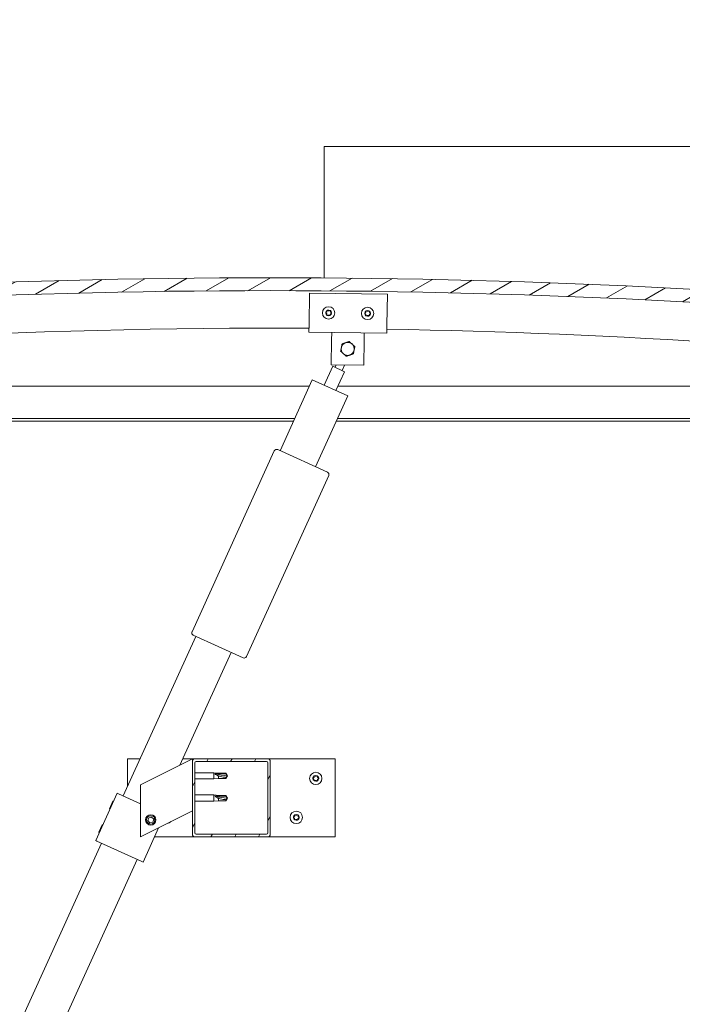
# Model space of a CAD drawing. Header units: millimetres. Extents: x -1893473 to 942156, y -568027 to 942944.
# Tile 67 of 256: x -6237 to -5727, y -293850 to -293092. Entities that reach past the tile are written whole.
import ezdxf

# ---------------------------------------------------------------- set-up
doc = ezdxf.new("R2010")
doc.units = ezdxf.units.MM
doc.header["$LTSCALE"] = 0.2
doc.layers.get('0').update_dxf_attribs({"lineweight": 0})
for name, color, linetype, lineweight in [('DO KONSTRUKCJI', 222, 'Continuous', 35), ('Hatch (ISO)', 7, 'Continuous', 18), ('P-Ściana żelbetowa', 50, 'Continuous', 30), ('Visible (ISO)', 7, 'Continuous', 50)]:
    doc.layers.add(name, color=color, linetype=linetype, lineweight=lineweight)
pattern_1 = [(60, (-10843.571, -2108.028), (-13.748153, 7.9375), [])]

# ---------------------------------------------------------------- blocks, each defined once
blk = doc.blocks.new('A$C3bf03bbc')
at = {"layer": 'Hatch (ISO)', "lineweight": 9}
h = blk.add_hatch(dxfattribs=at)
h.set_pattern_fill('ANSI31', color=256, scale=127, angle=-15, style=0)
h.set_pattern_definition([(30, (-10843.571, -2108.028), (-7.9375, 13.748153), [])])
edge = h.paths.add_edge_path()
edge.add_line((21.5, 567.5), (51.5, 567.5))
edge.add_line((51.5, 567.5), (51.5, 577.5))
edge.add_line((51.5, 577.5), (21.5, 577.5))
edge.add_ellipse((-603.5, -5324.56), major_axis=(625, 5902.06), ratio=1, start_angle=0, end_angle=12.089642)
edge.add_line((-1228.5, 577.5), (-1258.5, 577.5))
edge.add_line((-1258.5, 577.5), (-1258.5, 567.5))
edge.add_line((-1258.5, 567.5), (-1228.5, 567.5))
edge.add_ellipse((-603.5, -5334.56), major_axis=(-625, 5902.06), ratio=1, start_angle=347.910358, end_angle=360, ccw=False)
h = blk.add_hatch(dxfattribs=at)
h.set_pattern_fill('ANSI31', color=256, scale=127, angle=15, style=0)
h.set_pattern_definition(pattern_1)
edge = h.paths.add_edge_path()
edge.add_line((16.6, 565.5), (17.5, 565.5))
edge.add_line((17.5, 565.5), (31.4, 565.5))
edge.add_ellipse((31.4, 565.6), major_axis=(0, -0.1), ratio=1, start_angle=0, end_angle=90)
edge.add_line((31.5, 565.6), (31.5, 567.21))
edge.add_ellipse((31.4, 567.21), major_axis=(0.1, 0), ratio=1, start_angle=0, end_angle=86.98358)
edge.add_ellipse((24, 426.78), major_axis=(7.41, 140.53), ratio=1, start_angle=0, end_angle=6.03285)
edge.add_ellipse((16.6, 567.21), major_axis=(-0.0053, 0.0999), ratio=1, start_angle=0, end_angle=86.98358)
edge.add_line((16.5, 567.21), (16.5, 565.6))
edge.add_ellipse((16.6, 565.6), major_axis=(-0.1, 0), ratio=1, start_angle=0, end_angle=90)
edge = h.paths.add_edge_path(flags=0)
edge.add_line((17.5, 566.19), (17.5, 566.29))
edge.add_ellipse((24, 355.09), major_axis=(-6.5, 211.2), ratio=1, start_angle=356.47438, end_angle=360, ccw=False)
edge.add_line((30.5, 566.29), (30.5, 566.19))
edge.add_line((30.5, 566.19), (17.5, 566.19))
edge = h.paths.add_edge_path()
edge.add_ellipse((-1231, 426.77), major_axis=(7.41, 140.53), ratio=1, start_angle=0, end_angle=6.03285)
edge.add_ellipse((-1238.4, 567.21), major_axis=(-0.0053, 0.0999), ratio=1, start_angle=0, end_angle=86.98358)
edge.add_line((-1238.5, 567.21), (-1238.5, 565.6))
edge.add_ellipse((-1238.4, 565.6), major_axis=(-0.1, 0), ratio=1, start_angle=0, end_angle=90)
edge.add_line((-1238.4, 565.5), (-1224.5, 565.5))
edge.add_line((-1224.5, 565.5), (-1223.6, 565.5))
edge.add_ellipse((-1223.6, 565.6), major_axis=(0, -0.1), ratio=1, start_angle=0, end_angle=90)
edge.add_line((-1223.5, 565.6), (-1223.5, 567.21))
edge.add_ellipse((-1223.6, 567.21), major_axis=(0.1, 0), ratio=1, start_angle=0, end_angle=86.98358)
edge = h.paths.add_edge_path(flags=0)
edge.add_ellipse((-1231, 355.09), major_axis=(-6.5, 211.2), ratio=1, start_angle=356.47438, end_angle=360)
edge.add_line((-1237.5, 566.29), (-1237.5, 566.19))
edge.add_line((-1237.5, 566.19), (-1224.5, 566.19))
edge.add_line((-1224.5, 566.19), (-1224.5, 566.29))
h = blk.add_hatch(dxfattribs=at)
h.set_pattern_fill('ANSI31', color=256, scale=127, angle=15, style=0)
h.set_pattern_definition(pattern_1)
edge = h.paths.add_edge_path()
edge.add_ellipse((-661.5, 182), major_axis=(-2, 0), ratio=1, start_angle=0, end_angle=90)
edge.add_line((-661.5, 180), (-605.5, 180))
edge.add_ellipse((-605.5, 182), major_axis=(0, -2), ratio=1, start_angle=0, end_angle=90)
edge.add_line((-603.5, 182), (-603.5, 238))
edge.add_ellipse((-605.5, 238), major_axis=(2, 0), ratio=1, start_angle=0, end_angle=90)
edge.add_line((-605.5, 240), (-661.5, 240))
edge.add_ellipse((-661.5, 238), major_axis=(0, 2), ratio=1, start_angle=0, end_angle=90)
edge.add_line((-663.5, 238), (-663.5, 182))
edge = h.paths.add_edge_path(flags=0)
edge.add_ellipse((-606.5, 183), major_axis=(1, 0), ratio=1, start_angle=270, end_angle=360)
edge.add_line((-605.5, 183), (-605.5, 237))
edge.add_ellipse((-606.5, 237), major_axis=(0, 1), ratio=1, start_angle=270, end_angle=360)
edge.add_line((-606.5, 238), (-660.5, 238))
edge.add_ellipse((-660.5, 237), major_axis=(-1, 0), ratio=1, start_angle=270, end_angle=360)
edge.add_line((-661.5, 237), (-661.5, 183))
edge.add_ellipse((-660.5, 183), major_axis=(0, -1), ratio=1, start_angle=270, end_angle=360)
edge.add_line((-660.5, 182), (-606.5, 182))
at = {"layer": 'Visible (ISO)', "lineweight": 9}
for p, q in [((-562, 708.5), (-562, 711.5)), ((135, 711.5), (-562, 711.5)), ((-562, 610.35), (-562, 708.5)), ((-573.72, 574.52), (-573.45, 598.52)), ((-573.45, 598.52), (-513.45, 597.84)), ((-513.45, 597.84), (-513.72, 573.84)), ((-573.72, 574.52), (-573.79, 568.52)), ((-513.72, 573.84), (-513.79, 567.84)), ((-513.79, 567.84), (-573.79, 568.52)), ((-556.57, 543.32), (-556.35, 562.32)), ((-556.35, 562.32), (-556.29, 568.32)), ((-531.36, 562.04), (-531.57, 543.04)), ((-531.36, 562.04), (-531.29, 568.04)), ((-562.09, 527.8), (-555.51, 542.27)), ((-531.57, 543.04), (-556.57, 543.32)), ((-546.41, 538.13), (-555.51, 542.27)), ((-553.69, 541.44), (-552.86, 543.28)), ((-548.23, 538.96), (-546.3, 543.21)), ((-596.01, 477.31), (-571.19, 531.93)), ((-571.19, 531.93), (-543.88, 519.53)), ((-546.41, 538.13), (-552.98, 523.66)), ((-1203.5, 527), (-573.43, 527)), ((-551.46, 527), (-3.5, 527)), ((-543.88, 519.53), (-568.69, 464.9)), ((-584.79, 502), (-1205.1, 502)), ((-1.9, 502), (-551.84, 502)), ((-585.7, 500), (-1200, 500)), ((-7, 500), (-552.75, 500)), ((-597.83, 478.13), (-559.59, 460.76)), ((-663.75, 337.84), (-600.47, 477.14)), ((-558.59, 458.11), (-621.87, 318.81)), ((-716.77, 211.45), (-660.94, 334.36)), ((-624.52, 317.82), (-662.76, 335.19)), ((-633.63, 321.96), (-673.02, 235.24)), ((-713.5, 218.66), (-713.5, 240)), ((-713.5, 240), (-703.8, 240)), ((-668.51, 237.5), (-703.5, 220)), ((-670.85, 240), (-661.5, 240)), ((-668.51, 237.5), (-663.5, 240)), ((-663.5, 240), (-663.5, 238)), ((-663.5, 238), (-663.5, 182)), ((-605.5, 240), (-661.5, 240)), ((-661.5, 183), (-661.5, 237)), ((-660.5, 238), (-606.5, 238)), ((-605.5, 240), (-553.5, 240)), ((-605.5, 237), (-605.5, 183)), ((-603.5, 182), (-603.5, 238)), ((-553.5, 240), (-553.5, 180)), ((-661.5, 229.4), (-647, 229.4)), ((-647, 224.6), (-647, 229.4)), ((-643.43, 229.05), (-647, 229.4)), ((-646.07, 228.78), (-643.43, 228.58)), ((-643.43, 228.58), (-643.43, 229.05)), ((-643.43, 229.05), (-637.68, 229.05)), ((-643.43, 228.58), (-637.68, 228.58)), ((-637.68, 228.58), (-637.68, 229.05)), ((-636.5, 227), (-637.68, 229.05)), ((-637.68, 228.58), (-636.5, 227)), ((-703.5, 220), (-703.5, 180)), ((-661.5, 224.6), (-647, 224.6)), ((-643.43, 224.95), (-647, 224.6)), ((-643.43, 224.95), (-643.43, 226.92)), ((-643.43, 224.95), (-637.68, 224.95)), ((-636.5, 227), (-637.68, 224.95)), ((-637.68, 224.95), (-637.68, 225.8)), ((-737.87, 177.1), (-721.33, 213.52)), ((-721.33, 213.52), (-720.42, 213.1)), ((-703.5, 205.42), (-720.42, 213.1)), ((-727.25, 201.68), (-724.58, 207.56)), ((-724.58, 207.56), (-723.92, 207.81)), ((-661.5, 212.21), (-647, 212.21)), ((-661.5, 207.41), (-647, 207.41)), ((-647, 207.41), (-647, 212.21)), ((-643.43, 211.86), (-647, 212.21)), ((-643.43, 207.76), (-647, 207.41)), ((-646.07, 211.59), (-643.43, 211.39)), ((-643.43, 211.39), (-643.43, 211.86)), ((-643.43, 211.86), (-637.68, 211.86)), ((-643.43, 211.39), (-637.68, 211.39)), ((-643.43, 207.76), (-643.43, 209.73)), ((-643.43, 207.76), (-637.68, 207.76)), ((-637.68, 211.39), (-637.68, 211.86)), ((-636.5, 209.81), (-637.68, 211.86)), ((-637.68, 211.39), (-636.5, 209.81)), ((-636.5, 209.81), (-637.68, 207.76)), ((-637.68, 207.76), (-637.68, 208.61)), ((-727.25, 201.68), (-727.01, 201.01)), ((-703.5, 180), (-668.51, 197.5)), ((-663.5, 200), (-668.51, 197.5)), ((-732.85, 189.36), (-732.19, 189.6)), ((-697.75, 192.47), (-697.08, 194.68)), ((-696.16, 190.79), (-697.75, 192.47)), ((-697.08, 194.68), (-694.84, 195.21)), ((-693.92, 191.32), (-696.16, 190.79)), ((-694.84, 195.21), (-693.25, 193.53)), ((-693.25, 193.53), (-693.92, 191.32)), ((-735.53, 183.47), (-732.85, 189.36)), ((-735.53, 183.47), (-735.28, 182.81)), ((-701.45, 160.56), (-689.42, 187.04)), ((-606.5, 182), (-660.5, 182)), ((-969.06, -343.93), (-733.32, 175.03)), ((-737.87, 177.1), (-736.96, 176.69)), ((-702.36, 160.97), (-736.96, 176.69)), ((-661.5, 180), (-692.62, 180)), ((-661.5, 180), (-605.5, 180)), ((-553.5, 180), (-605.5, 180)), ((-706, 162.62), (-941.75, -356.34)), ((-702.36, 160.97), (-701.45, 160.56))]:
    blk.add_line(p, q, dxfattribs=at)
for centre, radius in [((-558.62, 583.35), 4.75), ((-528.62, 583.01), 4.75), ((-568.5, 225), 4.75), ((-583.5, 195), 4.75), ((-695.5, 193), 4), ((-695.5, 193), 3.23)]:
    blk.add_circle(centre, radius, dxfattribs=at)
for centre, radius, start, end in [((-603.5, -5324.56), 5935.06, 83.955179, 96.044821), ((-603.5, -5334.56), 5935.06, 83.955179, 96.044821), ((-558.62, 583.35), 2.21, 124.50137, 173.35265), ((-560.42, 583.38), 0.45, 102.26877, 150.48833), ((-560.68, 584.59), 0.787, 282.26877, 15.58525), ((-559.49, 584.92), 0.45, 147.36568, 195.58525), ((-558.62, 583.35), 2.21, 64.50137, 113.35265), ((-559.49, 584.92), 0.45, 42.26877, 90.48833), ((-558.57, 585.75), 0.787, 222.26877, 315.58525), ((-557.69, 584.89), 0.45, 87.36568, 135.58525), ((-558.62, 583.35), 2.21, 4.50137, 53.35265), ((-557.69, 584.89), 0.45, 342.26877, 30.48833), ((-556.51, 584.51), 0.787, 162.26877, 255.58525), ((-556.82, 583.31), 0.45, 27.36568, 75.58525), ((-528.62, 583.01), 2.21, 124.88249, 173.73377), ((-530.69, 584.24), 0.787, 282.64989, 15.96637), ((-529.5, 584.58), 0.45, 147.7468, 195.96637), ((-528.62, 583.01), 2.21, 64.88249, 113.73377), ((-529.5, 584.58), 0.45, 42.64989, 90.86945), ((-528.59, 585.42), 0.787, 222.64989, 315.96637), ((-527.7, 584.56), 0.45, 87.7468, 135.96637), ((-528.62, 583.01), 2.21, 4.88249, 53.73377), ((-527.7, 584.56), 0.45, 342.64989, 30.86945), ((-526.52, 584.19), 0.787, 162.64989, 255.96637), ((-560.42, 583.38), 0.45, 207.36568, 255.58525), ((-558.62, 583.35), 2.21, 184.50137, 233.35265), ((-560.73, 582.18), 0.787, 342.26877, 75.58525), ((-559.55, 581.81), 0.45, 162.26877, 210.48833), ((-559.55, 581.81), 0.45, 267.36568, 315.58525), ((-558.62, 583.35), 2.21, 244.50137, 293.35265), ((-558.66, 580.94), 0.787, 42.26877, 135.58525), ((-557.75, 581.77), 0.45, 222.26877, 270.48833), ((-558.62, 583.35), 2.21, 304.50137, 353.35265), ((-557.75, 581.77), 0.45, 327.36568, 15.58525), ((-556.55, 582.1), 0.787, 102.26877, 195.58525), ((-556.82, 583.31), 0.45, 282.26877, 330.48833), ((-530.42, 583.03), 0.45, 207.7468, 255.96637), ((-528.62, 583.01), 2.21, 184.88249, 233.73377), ((-530.42, 583.03), 0.45, 102.64989, 150.86945), ((-530.72, 581.83), 0.787, 342.64989, 75.96637), ((-529.54, 581.46), 0.45, 162.64989, 210.86945), ((-529.54, 581.46), 0.45, 267.7468, 315.96637), ((-528.62, 583.01), 2.21, 244.88249, 293.73377), ((-528.65, 580.6), 0.787, 42.64989, 135.96637), ((-527.74, 581.44), 0.45, 222.64989, 270.86945), ((-528.62, 583.01), 2.21, 304.88249, 353.73377), ((-527.74, 581.44), 0.45, 327.7468, 15.96637), ((-526.55, 581.78), 0.787, 102.64989, 195.96637), ((-526.82, 582.99), 0.45, 282.64989, 330.86945), ((-526.82, 582.99), 0.45, 27.7468, 75.96637), ((-603.68, -4743.45), 5315.06, 89.67737, 96.69683), ((-603.68, -4743.45), 5315.06, 83.29925, 89.03057), ((-543.93, 555.68), 5, 168.65928, 228.66073), ((-543.93, 555.68), 5, 108.66219, 168.65928), ((-543.93, 555.68), 5, 48.66073, 108.66219), ((-543.93, 555.68), 5, 288.66219, 348.65928), ((-543.93, 555.68), 5, 348.65928, 48.66073), ((-543.93, 555.68), 5, 228.66073, 288.66219), ((-598.65, 476.31), 2, 68.14831, 152.99068), ((-598.65, 476.31), 2, 65.56949, 68.14831), ((-598.65, 476.31), 2, 152.99068, 155.56949), ((-560.41, 458.94), 2, 62.99068, 65.56949), ((-560.41, 458.94), 2, 338.14831, 62.99068), ((-560.41, 458.94), 2, 335.56949, 338.14831), ((-661.93, 337.01), 2, 158.14831, 242.99068), ((-661.93, 337.01), 2, 155.56949, 158.14831), ((-661.93, 337.01), 2, 242.99068, 245.56949), ((-623.69, 319.64), 2, 248.14831, 332.99068), ((-623.69, 319.64), 2, 332.99068, 335.56949), ((-623.69, 319.64), 2, 245.56949, 248.14831), ((-661.5, 238), 2, 90, 180), ((-660.5, 237), 1, 90, 180), ((-606.5, 237), 1, 0, 90), ((-605.5, 238), 2, 0, 90), ((-570.3, 225.08), 0.45, 205.96183, 254.1814), ((-568.5, 225), 2.21, 183.09752, 231.9488), ((-568.5, 225), 2.21, 123.09752, 171.9488), ((-570.3, 225.08), 0.45, 100.86492, 149.08448), ((-570.64, 223.89), 0.787, 340.86492, 74.1814), ((-570.53, 226.29), 0.787, 280.86492, 14.1814), ((-569.47, 223.48), 0.45, 160.86492, 209.08448), ((-569.33, 226.6), 0.45, 145.96183, 194.1814), ((-569.47, 223.48), 0.45, 265.96183, 314.1814), ((-568.5, 225), 2.21, 243.09752, 291.9488), ((-568.5, 225), 2.21, 63.09752, 111.9488), ((-569.33, 226.6), 0.45, 40.86492, 89.08448), ((-568.6, 222.59), 0.787, 40.86492, 134.1814), ((-568.4, 227.41), 0.787, 220.86492, 314.1814), ((-567.67, 223.4), 0.45, 220.86492, 269.08448), ((-567.53, 226.52), 0.45, 85.96183, 134.1814), ((-568.5, 225), 2.21, 303.09752, 351.9488), ((-567.67, 223.4), 0.45, 325.96183, 14.1814), ((-566.47, 223.71), 0.787, 100.86492, 194.1814), ((-566.36, 226.11), 0.787, 160.86492, 254.1814), ((-567.53, 226.52), 0.45, 340.86492, 29.08448), ((-568.5, 225), 2.21, 3.09752, 51.9488), ((-566.7, 224.92), 0.45, 280.86492, 329.08448), ((-566.7, 224.92), 0.45, 25.96183, 74.1814), ((-583.5, 195), 2.21, 63.09752, 111.9488), ((-683.5, 195), 4.75, 276.87045, 316.25965), ((-585.3, 195.08), 0.45, 205.96183, 254.1814), ((-583.5, 195), 2.21, 183.09752, 231.9488), ((-583.5, 195), 2.21, 123.09752, 171.9488), ((-585.3, 195.08), 0.45, 100.86492, 149.08448), ((-585.64, 193.89), 0.787, 340.86492, 74.1814), ((-585.53, 196.29), 0.787, 280.86492, 14.1814), ((-584.47, 193.48), 0.45, 160.86492, 209.08448), ((-584.33, 196.6), 0.45, 145.96183, 194.1814), ((-584.47, 193.48), 0.45, 265.96183, 314.1814), ((-583.5, 195), 2.21, 243.09752, 291.9488), ((-584.33, 196.6), 0.45, 40.86492, 89.08448), ((-583.6, 192.59), 0.787, 40.86492, 134.1814), ((-583.4, 197.41), 0.787, 220.86492, 314.1814), ((-582.67, 193.4), 0.45, 220.86492, 269.08448), ((-582.53, 196.52), 0.45, 85.96183, 134.1814), ((-583.5, 195), 2.21, 303.09752, 351.9488), ((-582.67, 193.4), 0.45, 325.96183, 14.1814), ((-581.47, 193.71), 0.787, 100.86492, 194.1814), ((-581.36, 196.11), 0.787, 160.86492, 254.1814), ((-582.53, 196.52), 0.45, 340.86492, 29.08448), ((-583.5, 195), 2.21, 3.09752, 51.9488), ((-581.7, 194.92), 0.45, 280.86492, 329.08448), ((-581.7, 194.92), 0.45, 25.96183, 74.1814), ((-661.5, 182), 2, 180, 270), ((-660.5, 183), 1, 180, 270), ((-606.5, 183), 1, 270, 0), ((-605.5, 182), 2, 270, 0)]:
    blk.add_arc(centre, radius, start, end, dxfattribs=at)
for centre in [(-636.5, 243.18), (-636.5, 225.99)]:
    blk.add_ellipse(centre, major_axis=(-21, 0), ratio=0.770487, start_param=1.097432, end_param=1.570796, dxfattribs=at)
for points, knots in [([(-559.87, 585.17), (-559.84, 585.21), (-559.81, 585.25), (-559.72, 585.31), (-559.66, 585.34), (-559.57, 585.37), (-559.53, 585.37), (-559.49, 585.37)], [0.17438702, 0.17438702, 0.17438702, 0.17438702, 0.18896797, 0.18896797, 0.20586323, 0.20586323, 0.21737851, 0.21737851, 0.21737851, 0.21737851]), ([(-557.67, 585.34), (-557.62, 585.34), (-557.57, 585.33), (-557.46, 585.28), (-557.41, 585.25), (-557.35, 585.18), (-557.32, 585.15), (-557.3, 585.12)], [0.17438702, 0.17438702, 0.17438702, 0.17438702, 0.18896797, 0.18896797, 0.20586323, 0.20586323, 0.21737852, 0.21737852, 0.21737852, 0.21737852]), ([(-529.88, 584.82), (-529.85, 584.86), (-529.82, 584.9), (-529.73, 584.97), (-529.68, 585), (-529.59, 585.02), (-529.55, 585.03), (-529.51, 585.03)], [0.17438702, 0.17438702, 0.17438702, 0.17438702, 0.18896797, 0.18896797, 0.20586323, 0.20586323, 0.21737851, 0.21737851, 0.21737851, 0.21737851]), ([(-527.68, 585.01), (-527.63, 585), (-527.58, 584.99), (-527.48, 584.95), (-527.43, 584.92), (-527.36, 584.85), (-527.33, 584.82), (-527.31, 584.79)], [0.17438702, 0.17438702, 0.17438702, 0.17438702, 0.18896797, 0.18896797, 0.20586323, 0.20586323, 0.21737852, 0.21737852, 0.21737852, 0.21737852]), ([(-560.82, 583.17), (-560.84, 583.22), (-560.86, 583.27), (-560.87, 583.38), (-560.87, 583.44), (-560.84, 583.53), (-560.83, 583.57), (-560.81, 583.6)], [0.17438702, 0.17438702, 0.17438702, 0.17438702, 0.18896797, 0.18896797, 0.20586323, 0.20586323, 0.21737851, 0.21737851, 0.21737851, 0.21737851]), ([(-559.57, 581.36), (-559.62, 581.36), (-559.67, 581.37), (-559.77, 581.41), (-559.82, 581.44), (-559.89, 581.51), (-559.91, 581.54), (-559.93, 581.58)], [0.17438702, 0.17438702, 0.17438702, 0.17438702, 0.18896797, 0.18896797, 0.20586323, 0.20586323, 0.21737852, 0.21737852, 0.21737852, 0.21737852]), ([(-557.37, 581.53), (-557.39, 581.49), (-557.43, 581.45), (-557.52, 581.38), (-557.57, 581.35), (-557.66, 581.33), (-557.7, 581.32), (-557.74, 581.32)], [0.17438702, 0.17438702, 0.17438702, 0.17438702, 0.18896797, 0.18896797, 0.20586323, 0.20586323, 0.21737852, 0.21737852, 0.21737852, 0.21737852]), ([(-556.42, 583.52), (-556.4, 583.48), (-556.38, 583.43), (-556.36, 583.32), (-556.37, 583.26), (-556.39, 583.16), (-556.41, 583.13), (-556.43, 583.09)], [0.17438702, 0.17438702, 0.17438702, 0.17438702, 0.18896797, 0.18896797, 0.20586323, 0.20586323, 0.21737852, 0.21737852, 0.21737852, 0.21737852]), ([(-530.82, 582.82), (-530.84, 582.86), (-530.86, 582.91), (-530.87, 583.02), (-530.87, 583.09), (-530.85, 583.18), (-530.83, 583.21), (-530.81, 583.25)], [0.17438702, 0.17438702, 0.17438702, 0.17438702, 0.18896797, 0.18896797, 0.20586323, 0.20586323, 0.21737851, 0.21737851, 0.21737851, 0.21737851]), ([(-529.56, 581.01), (-529.6, 581.01), (-529.66, 581.02), (-529.76, 581.06), (-529.81, 581.1), (-529.88, 581.16), (-529.9, 581.2), (-529.92, 581.23)], [0.17438702, 0.17438702, 0.17438702, 0.17438702, 0.18896797, 0.18896797, 0.20586323, 0.20586323, 0.21737852, 0.21737852, 0.21737852, 0.21737852]), ([(-527.36, 581.2), (-527.38, 581.16), (-527.42, 581.12), (-527.51, 581.05), (-527.56, 581.02), (-527.65, 581), (-527.69, 580.99), (-527.73, 580.99)], [0.17438702, 0.17438702, 0.17438702, 0.17438702, 0.18896797, 0.18896797, 0.20586323, 0.20586323, 0.21737852, 0.21737852, 0.21737852, 0.21737852]), ([(-526.42, 583.2), (-526.4, 583.15), (-526.38, 583.1), (-526.37, 582.99), (-526.37, 582.93), (-526.39, 582.84), (-526.41, 582.8), (-526.43, 582.77)], [0.17438702, 0.17438702, 0.17438702, 0.17438702, 0.18896797, 0.18896797, 0.20586323, 0.20586323, 0.21737852, 0.21737852, 0.21737852, 0.21737852]), ([(-643.43, 226.92), (-643.69, 227.01), (-643.94, 227.11), (-644.52, 227.37), (-644.84, 227.53), (-645.42, 227.91), (-645.72, 228.14), (-645.95, 228.44), (-645.99, 228.51), (-646.06, 228.65), (-646.07, 228.72), (-646.07, 228.78)], [0.9725494, 0.9725494, 0.9725494, 0.9725494, 1.0547969, 1.0547969, 1.1648244, 1.1648244, 1.2623094, 1.2623094, 1.290226, 1.290226, 1.3181426, 1.3181426, 1.3181426, 1.3181426]), ([(-637.68, 225.8), (-638.02, 225.81), (-638.35, 225.84), (-639.44, 225.93), (-640.18, 226.03), (-641.64, 226.32), (-642.34, 226.51), (-643.15, 226.81), (-643.29, 226.86), (-643.43, 226.92)], [1.0298299, 1.0298299, 1.0298299, 1.0298299, 1.1268672, 1.1268672, 1.3401618, 1.3401618, 1.5534565, 1.5534565, 1.5990374, 1.5990374, 1.5990374, 1.5990374]), ([(-570.7, 224.88), (-570.72, 224.92), (-570.74, 224.98), (-570.75, 225.09), (-570.75, 225.15), (-570.72, 225.24), (-570.71, 225.27), (-570.68, 225.31)], [0.17438702, 0.17438702, 0.17438702, 0.17438702, 0.18896797, 0.18896797, 0.20586323, 0.20586323, 0.21737851, 0.21737851, 0.21737851, 0.21737851]), ([(-569.5, 223.03), (-569.55, 223.04), (-569.6, 223.05), (-569.7, 223.09), (-569.75, 223.13), (-569.82, 223.2), (-569.84, 223.23), (-569.86, 223.26)], [0.17438702, 0.17438702, 0.17438702, 0.17438702, 0.18896797, 0.18896797, 0.20586323, 0.20586323, 0.21737851, 0.21737851, 0.21737851, 0.21737851]), ([(-569.7, 226.85), (-569.68, 226.89), (-569.64, 226.93), (-569.55, 226.99), (-569.5, 227.02), (-569.4, 227.04), (-569.36, 227.05), (-569.32, 227.05)], [0.17438702, 0.17438702, 0.17438702, 0.17438702, 0.18896797, 0.18896797, 0.20586323, 0.20586323, 0.21737852, 0.21737852, 0.21737852, 0.21737852]), ([(-567.3, 223.15), (-567.32, 223.11), (-567.36, 223.07), (-567.45, 223.01), (-567.5, 222.98), (-567.6, 222.96), (-567.64, 222.95), (-567.68, 222.95)], [0.17438702, 0.17438702, 0.17438702, 0.17438702, 0.18896797, 0.18896797, 0.20586323, 0.20586323, 0.21737852, 0.21737852, 0.21737852, 0.21737852]), ([(-567.5, 226.97), (-567.45, 226.96), (-567.4, 226.95), (-567.3, 226.91), (-567.25, 226.87), (-567.18, 226.8), (-567.16, 226.77), (-567.14, 226.74)], [0.17438702, 0.17438702, 0.17438702, 0.17438702, 0.18896797, 0.18896797, 0.20586323, 0.20586323, 0.21737852, 0.21737852, 0.21737852, 0.21737852]), ([(-566.3, 225.12), (-566.28, 225.08), (-566.26, 225.02), (-566.25, 224.91), (-566.25, 224.85), (-566.28, 224.76), (-566.29, 224.73), (-566.32, 224.69)], [0.17438702, 0.17438702, 0.17438702, 0.17438702, 0.18896797, 0.18896797, 0.20586323, 0.20586323, 0.21737852, 0.21737852, 0.21737852, 0.21737852]), ([(-643.43, 209.73), (-643.69, 209.82), (-643.94, 209.92), (-644.52, 210.17), (-644.84, 210.34), (-645.42, 210.71), (-645.72, 210.95), (-645.95, 211.25), (-645.99, 211.32), (-646.06, 211.46), (-646.07, 211.53), (-646.07, 211.59)], [0.9725494, 0.9725494, 0.9725494, 0.9725494, 1.0547969, 1.0547969, 1.1648244, 1.1648244, 1.2623094, 1.2623094, 1.290226, 1.290226, 1.3181426, 1.3181426, 1.3181426, 1.3181426]), ([(-637.68, 208.61), (-638.02, 208.62), (-638.35, 208.65), (-639.44, 208.74), (-640.18, 208.84), (-641.64, 209.13), (-642.34, 209.32), (-643.15, 209.62), (-643.29, 209.67), (-643.43, 209.73)], [1.0298299, 1.0298299, 1.0298299, 1.0298299, 1.1268672, 1.1268672, 1.3401618, 1.3401618, 1.5534565, 1.5534565, 1.5990374, 1.5990374, 1.5990374, 1.5990374]), ([(-585.7, 194.88), (-585.72, 194.92), (-585.74, 194.98), (-585.75, 195.09), (-585.75, 195.15), (-585.72, 195.24), (-585.71, 195.27), (-585.68, 195.31)], [0.17438702, 0.17438702, 0.17438702, 0.17438702, 0.18896797, 0.18896797, 0.20586323, 0.20586323, 0.21737851, 0.21737851, 0.21737851, 0.21737851]), ([(-584.5, 193.03), (-584.55, 193.04), (-584.6, 193.05), (-584.7, 193.09), (-584.75, 193.13), (-584.82, 193.2), (-584.84, 193.23), (-584.86, 193.26)], [0.17438702, 0.17438702, 0.17438702, 0.17438702, 0.18896797, 0.18896797, 0.20586323, 0.20586323, 0.21737851, 0.21737851, 0.21737851, 0.21737851]), ([(-584.7, 196.85), (-584.68, 196.89), (-584.64, 196.93), (-584.55, 196.99), (-584.5, 197.02), (-584.4, 197.04), (-584.36, 197.05), (-584.32, 197.05)], [0.17438702, 0.17438702, 0.17438702, 0.17438702, 0.18896797, 0.18896797, 0.20586323, 0.20586323, 0.21737852, 0.21737852, 0.21737852, 0.21737852]), ([(-582.3, 193.15), (-582.32, 193.11), (-582.36, 193.07), (-582.45, 193.01), (-582.5, 192.98), (-582.6, 192.96), (-582.64, 192.95), (-582.68, 192.95)], [0.17438702, 0.17438702, 0.17438702, 0.17438702, 0.18896797, 0.18896797, 0.20586323, 0.20586323, 0.21737852, 0.21737852, 0.21737852, 0.21737852]), ([(-582.5, 196.97), (-582.45, 196.96), (-582.4, 196.95), (-582.3, 196.91), (-582.25, 196.87), (-582.18, 196.8), (-582.16, 196.77), (-582.14, 196.74)], [0.17438702, 0.17438702, 0.17438702, 0.17438702, 0.18896797, 0.18896797, 0.20586323, 0.20586323, 0.21737852, 0.21737852, 0.21737852, 0.21737852]), ([(-581.3, 195.12), (-581.28, 195.08), (-581.26, 195.02), (-581.25, 194.91), (-581.25, 194.85), (-581.28, 194.76), (-581.29, 194.73), (-581.32, 194.69)], [0.17438702, 0.17438702, 0.17438702, 0.17438702, 0.18896797, 0.18896797, 0.20586323, 0.20586323, 0.21737852, 0.21737852, 0.21737852, 0.21737852])]:
    blk.add_open_spline(points, degree=3, knots=knots, dxfattribs=at)
for points, weights in [([(-545.53, 560.42), (-544.26, 560.85), (-542.79, 561.34)], [1, 1.04033007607, 1.00457803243]), ([(-542.79, 561.34), (-541.63, 560.32), (-540.63, 559.43)], [1.00457803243, 1.04033007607, 1]), ([(-549.4, 553.83), (-549.09, 555.35), (-548.83, 556.66)], [1.00457803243, 1.04033007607, 1]), ([(-547.23, 551.93), (-548.24, 552.81), (-549.4, 553.83)], [1, 1.04033007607, 1.00457803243]), ([(-548.83, 556.66), (-548.57, 557.98), (-548.26, 559.49)], [1, 1.04032687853, 1.0045837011]), ([(-548.26, 559.49), (-546.8, 559.99), (-545.53, 560.42)], [1.0045837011, 1.04032687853, 1]), ([(-540.63, 559.43), (-539.62, 558.55), (-538.46, 557.53)], [1, 1.04033007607, 1.00457803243]), ([(-539.03, 554.7), (-539.29, 553.38), (-539.59, 551.87)], [1, 1.04032687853, 1.0045837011]), ([(-538.46, 557.53), (-538.76, 556.01), (-539.03, 554.7)], [1.00457803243, 1.04033007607, 1]), ([(-545.06, 550.02), (-546.23, 551.04), (-547.23, 551.93)], [1.00457803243, 1.04033007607, 1]), ([(-542.33, 550.94), (-543.6, 550.51), (-545.06, 550.02)], [1, 1.04033007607, 1.00457803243]), ([(-539.59, 551.87), (-541.06, 551.37), (-542.33, 550.94)], [1.0045837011, 1.04032687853, 1])]:
    blk.add_rational_spline(points, weights, degree=2, dxfattribs=at)
for points in [[(-636.5, 227), (-636.88, 226.58), (-637.28, 226.17), (-637.68, 225.8)], [(-636.5, 209.81), (-636.88, 209.39), (-637.28, 208.98), (-637.68, 208.61)]]:
    blk.add_open_spline(points, degree=3, dxfattribs=at)
blk = doc.blocks.new('A$C776176C1')
at = {"layer": 'DO KONSTRUKCJI'}
blk.add_circle((-55.43979, 1053.41905), 189.55088, dxfattribs=at)
at = {"xscale": 0.1, "yscale": 0.1, "zscale": 0.1}
blk.add_blockref('A$C3bf03bbc', (-16.09591, 1053.41905), dxfattribs=at)

msp = doc.modelspace()

# ---------------------------------------------------------------- block references
at = {"layer": 'P-Ściana żelbetowa', "color": 1, "true_color": 0xf50000, "xscale": 10, "yscale": 10, "zscale": 10}
msp.add_blockref('A$C776176C1', (-5279.63489, -304435.55126), dxfattribs=at)

doc.saveas('drawing.dxf')
